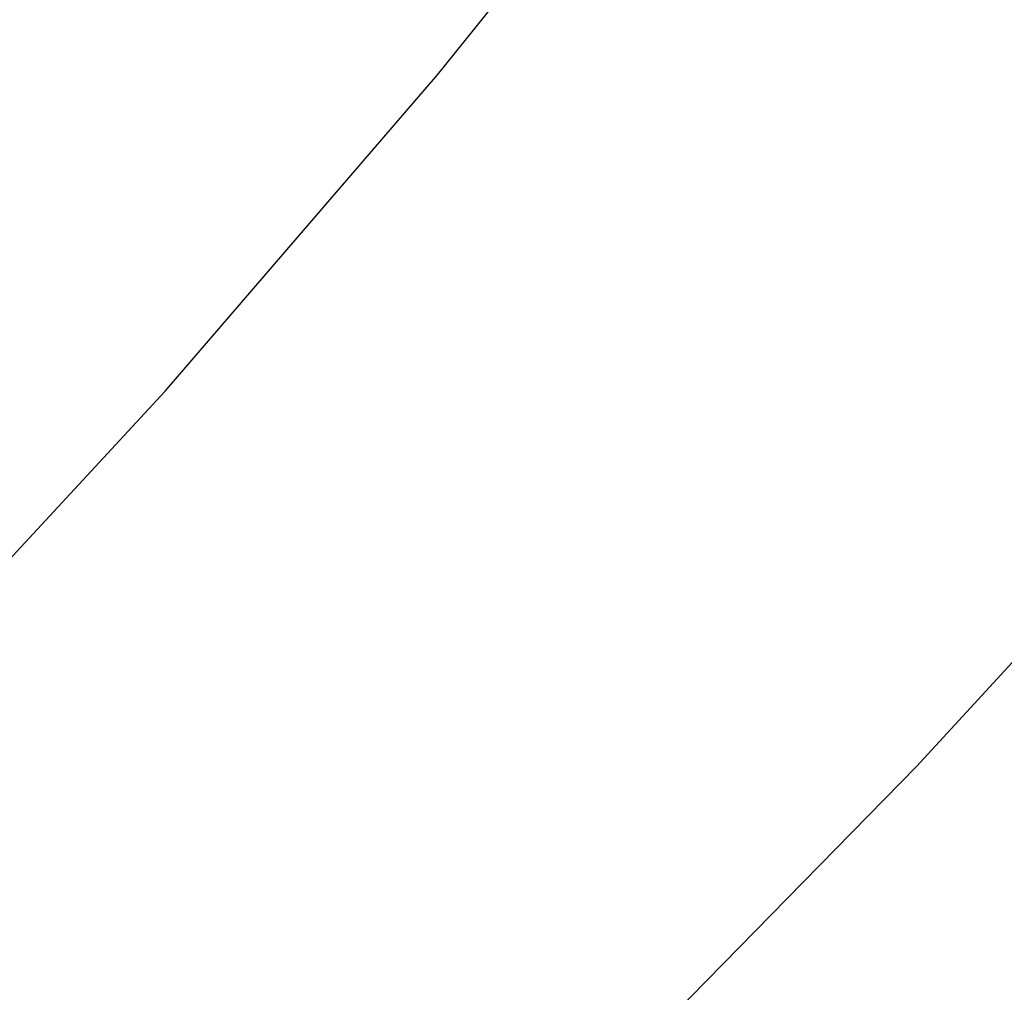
# Model space of a CAD drawing. Extents: x 0 to 370488, y 0 to 4202825.
# Tile 219 of 256: x 360292.27 to 360295.41, y 4200439.99 to 4200443.1. Entities that reach past the tile are written whole.
import ezdxf

# ---------------------------------------------------------------- set-up
doc = ezdxf.new("R2010")
doc.units = 0
doc.header["$LTSCALE"] = 0.5
doc.header["$MEASUREMENT"] = 0
doc.linetypes.add('CONTI', pattern=[0])
doc.layers.add('(032) Горизонтали утолщенные', color=32, linetype='Continuous', lineweight=30)
doc.layers.add('GORIZDEFAULT', color=32, linetype='CONTI')

msp = doc.modelspace()

# ---------------------------------------------------------------- linework, layer by layer
at = {"layer": '(032) Горизонтали утолщенные', "color": 32}
msp.add_polyline3d([(360282.4434, 4200430.6786, 540), (360283.18, 4200431.16, 540), (360284.49, 4200432.03, 540), (360285.81, 4200432.94, 540), (360287.13, 4200433.87, 540), (360288.43, 4200434.82, 540), (360289.68, 4200435.78, 540), (360290.88, 4200436.75, 540), (360292.02, 4200437.73, 540), (360293.12, 4200438.72, 540), (360294.15, 4200439.71, 540), (360295.13, 4200440.71, 540), (360296.05, 4200441.71, 540), (360296.91, 4200442.71, 540), (360297.73, 4200443.74, 540)], dxfattribs=at)
at = {"layer": 'GORIZDEFAULT', "color": 32}
msp.add_polyline3d([(360280.7597, 4200432.5316, 540.5), (360281.81, 4200433.2, 540.5), (360282.91, 4200433.92, 540.5), (360284.01, 4200434.65, 540.5), (360285.09, 4200435.39, 540.5), (360286.15, 4200436.13, 540.5), (360287.18, 4200436.89, 540.5), (360288.17, 4200437.65, 540.5), (360289.13, 4200438.43, 540.5), (360290.06, 4200439.24, 540.5), (360290.97, 4200440.09, 540.5), (360291.86, 4200440.97, 540.5), (360292.73, 4200441.91, 540.5), (360293.6, 4200442.92, 540.5), (360294.46, 4200443.99, 540.5)], dxfattribs=at)

doc.saveas('drawing.dxf')
